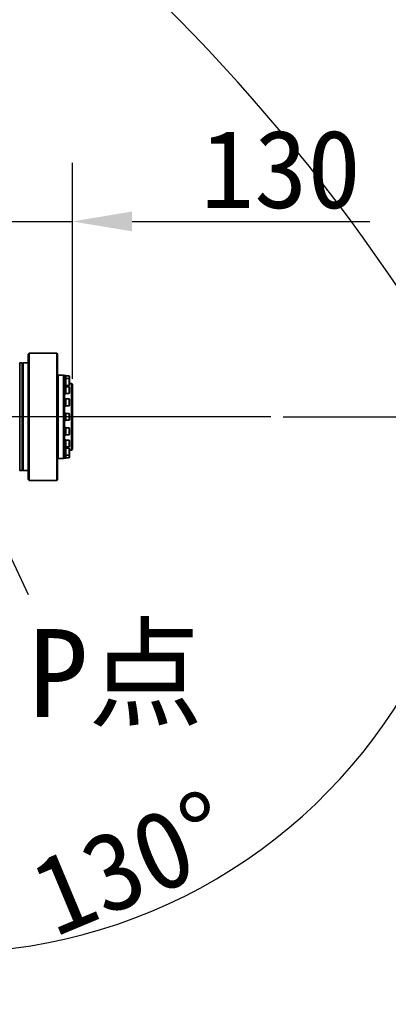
# Model space of a CAD drawing. Header units: millimetres. Extents: x -8713 to 3261, y -18743 to -8704.
# Tile 110 of 154: x -2893 to -2517, y -11823 to -10818. Entities that reach past the tile are written whole.
import ezdxf

# ---------------------------------------------------------------- set-up
doc = ezdxf.new("R2010")
doc.units = ezdxf.units.MM
doc.header["$LTSCALE"] = 10
doc.header["$PDSIZE"] = -1
doc.linetypes.add('CENTER', pattern=[50.8, 31.75, -6.35, 6.35, -6.35])
doc.layers.get('Defpoints').update_dxf_attribs({"true_color": 0x5e5e5e})
doc.layers.add('细实线层', color=7, linetype='Continuous')
doc.dimstyles.new('ISO-25', dxfattribs={"dimscale": 20, "dimtxt": 4, "dimasz": 3.05, "dimexe": 3, "dimexo": 0.625, "dimtad": 1, "dimdec": 0, "dimtxsty": 'Standard', "dimcen": 2.5, "dimclrd": 1, "dimclre": 1, "dimclrt": 4, "dimadec": 1, "dimazin": 2, "dimtfac": 1, "dimtdec": 0, "dimtmove": 0, "dimatfit": 0, "dimfxl": 1, "dimarcsym": 0})

# ---------------------------------------------------------------- blocks, each defined once
blk = doc.blocks.new('*U157')
at = {"color": 0, "linetype": 'CENTER', "transparency": 16777216}
blk.add_line((1087.7, 0), (-452.2, 0), dxfattribs=at)
blk = doc.blocks.new('*D180')
at = {"color": 1, "lineweight": -2, "transparency": 16777216}
for p, q in [((-2969.4, -11167), (-2969.4, -10963.6)), ((-2839.4, -11184.2), (-2839.4, -10963.6)), ((-3030.4, -11023.6), (-3091.4, -11023.6)), ((-2969.4, -11023.6), (-2839.4, -11023.6)), ((-2778.4, -11023.6), (-2535.5, -11023.6))]:
    blk.add_line(p, q, dxfattribs=at)
at = {"color": 1, "lineweight": 20, "transparency": 16777216}
for points in [[(-3030.4, -11013.4), (-3030.4, -11033.7), (-2969.4, -11023.6)], [(-2778.4, -11013.4), (-2778.4, -11033.7), (-2839.4, -11023.6)]]:
    blk.add_solid(points, dxfattribs=at)
at = {"layer": 'Defpoints', "color": 0, "lineweight": 20, "transparency": 16777216}
for p in [(-2839.4, -11023.6), (-2969.4, -11179.5), (-2839.4, -11196.7)]:
    blk.add_point(p, dxfattribs=at)
at = {"color": 4, "transparency": 16777216, "insert": (-2626.5, -10970.6), "char_height": 80, "attachment_point": 5}
blk.add_mtext('130', dxfattribs=at)
blk = doc.blocks.new('*D167')
at = {"color": 1, "lineweight": -2, "transparency": 16777216}
for p, q in [((-3328.9, -10865.5), (-3456.3, -10738.8)), ((-2624.1, -11223.1), (-2282.6, -11223.1))]:
    blk.add_line(p, q, dxfattribs=at)
blk.add_arc((-2969.4, -11223.1), 626.7, 5.5788, 129.5751, dxfattribs=at)
at = {"color": 1, "lineweight": 20, "transparency": 16777216}
for points in [[(-3361.8, -10747.6), (-3375.5, -10732.5), (-3413.7, -10781.1)], [(-2335.5, -11161.7), (-2355.8, -11162.7), (-2342.6, -11223.1)]]:
    blk.add_solid(points, dxfattribs=at)
at = {"layer": 'Defpoints', "color": 0, "lineweight": 20, "transparency": 16777216}
for p in [(-2526.6, -10779.6), (-3320.1, -10874.3), (-4176.6, -11223.1), (-2969.4, -11223.1), (-2636.6, -11223.1)]:
    blk.add_point(p, dxfattribs=at)
at = {"color": 4, "transparency": 16777216, "insert": (-2710.1, -10594.8), "char_height": 80, "attachment_point": 5, "rotation": 337.5769}
blk.add_mtext('130%%D', dxfattribs=at)
blk = doc.blocks.new('*D168')
at = {"color": 1, "lineweight": -2, "transparency": 16777216}
for p, q in [((-2624.1, -11223.1), (-2362.1, -11223.1)), ((-3337.5, -11596), (-3396, -11655.3))]:
    blk.add_line(p, q, dxfattribs=at)
blk.add_arc((-2969.4, -11223.1), 547.2, 231.7592, 353.6101, dxfattribs=at)
at = {"color": 1, "lineweight": 20, "transparency": 16777216}
for points in [[(-2435.7, -11283.5), (-2415.4, -11284.6), (-2422.1, -11223.1)], [(-3314.8, -11660.6), (-3301.4, -11645.3), (-3353.8, -11612.6)]]:
    blk.add_solid(points, dxfattribs=at)
at = {"layer": 'Defpoints', "color": 0, "lineweight": 20, "transparency": 16777216}
for p in [(-4176.6, -11223.1), (-2969.4, -11223.1), (-2636.6, -11223.1), (-3328.7, -11587.1), (-2967, -11770.4)]:
    blk.add_point(p, dxfattribs=at)
at = {"color": 4, "transparency": 16777216, "insert": (-2778.7, -11679.2), "char_height": 80, "attachment_point": 5, "rotation": 22.6847}
blk.add_mtext('130%%D', dxfattribs=at)
blk = doc.blocks.new('*D169')
at = {"color": 1, "lineweight": -2, "transparency": 16777216}
blk.add_arc((-3969.9, -11223.1), 395, 288.8561, 351.1439, dxfattribs=at)
at = {"color": 1, "lineweight": 20, "transparency": 16777216}
for points in [[(-3589.7, -11283.2), (-3569.5, -11284.7), (-3574.9, -11223.1)], [(-3839.7, -11606.8), (-3844.8, -11587.1), (-3901.3, -11612.2)]]:
    blk.add_solid(points, dxfattribs=at)
at = {"layer": 'Defpoints', "color": 0, "lineweight": 20, "transparency": 16777216}
for p in [(-4176.6, -11223.1), (-2636.6, -11223.1), (-3945.2, -11363.6), (-3734, -11540), (-3746.6, -12489.4)]:
    blk.add_point(p, dxfattribs=at)
at = {"color": 4, "transparency": 16777216, "insert": (-3707.9, -11443), "char_height": 80, "attachment_point": 5, "rotation": 50}
blk.add_mtext('80°', dxfattribs=at)

msp = doc.modelspace()

# ---------------------------------------------------------------- linework, layer by layer
at = {"color": 1}
msp.add_line((-2884.2, -11405), (-2969.4, -11223.1), dxfattribs=at)
at = {"color": 4}
msp.add_arc((-4112.6, -12173.1), 1935.8, 290, 188, dxfattribs=at)
at = {"layer": '细实线层', "linetype": 'Continuous', "lineweight": 35}
for p, q in [((-2884.4, -11159.1), (-2883.4, -11158.1)), ((-2884.4, -11287.1), (-2884.4, -11159.1)), ((-2883.4, -11158.1), (-2883.4, -11288.1)), ((-2883.4, -11158.1), (-2855.4, -11158.1)), ((-2855.4, -11288.1), (-2855.4, -11158.1)), ((-2855.4, -11158.1), (-2854.4, -11159.1)), ((-2854.4, -11159.1), (-2854.4, -11287.1)), ((-2893, -11168.1), (-2893.4, -11168.5)), ((-2890.5, -11168.1), (-2893, -11168.1)), ((-2893, -11168.1), (-2893, -11278.1)), ((-2890.1, -11168.5), (-2890.5, -11168.1)), ((-2890.5, -11168.1), (-2890.5, -11278.1)), ((-2889.6, -11168.1), (-2890.1, -11168.6)), ((-2890.1, -11277.7), (-2890.1, -11168.5)), ((-2884.4, -11168.1), (-2889.6, -11168.1)), ((-2889.6, -11168.1), (-2889.6, -11278.1)), ((-2848.5, -11180.6), (-2853.9, -11180.6)), ((-2853.9, -11180.6), (-2853.9, -11223.1)), ((-2848, -11181.1), (-2848.5, -11180.6)), ((-2848.5, -11223.1), (-2848.5, -11180.6)), ((-2847, -11180.8), (-2848, -11180.8)), ((-2848, -11180.8), (-2848, -11181.1)), ((-2847, -11180.8), (-2847.1, -11180.8)), ((-2847, -11180.8), (-2847.1, -11180.8)), ((-2846.2, -11180.8), (-2847, -11180.8)), ((-2846.2, -11183.8), (-2846.2, -11180.8)), ((-2848, -11181.2), (-2848, -11183.8)), ((-2847, -11183.8), (-2848, -11183.8)), ((-2848, -11183.8), (-2848, -11184.9)), ((-2848, -11184.9), (-2848, -11192.4)), ((-2847, -11181), (-2847.1, -11181)), ((-2847.1, -11181), (-2847, -11181)), ((-2847, -11181.3), (-2847.1, -11181.3)), ((-2847.1, -11181.3), (-2847, -11181.3)), ((-2847, -11181.8), (-2847.1, -11181.8)), ((-2847.1, -11181.8), (-2847, -11181.8)), ((-2847, -11182.4), (-2847.1, -11182.4)), ((-2847.1, -11182.4), (-2847, -11182.4)), ((-2847, -11183.1), (-2847.1, -11183.1)), ((-2847.1, -11183.1), (-2847, -11183.1)), ((-2847, -11183.8), (-2847.1, -11183.8)), ((-2847.1, -11183.8), (-2847, -11183.8)), ((-2847, -11183.9), (-2847.1, -11183.9)), ((-2847.1, -11183.9), (-2847, -11183.9)), ((-2847, -11184.2), (-2847.1, -11184.2)), ((-2847, -11184.2), (-2847.1, -11184.2)), ((-2847, -11184.7), (-2847.1, -11184.7)), ((-2847.1, -11184.7), (-2847, -11184.7)), ((-2847, -11185.2), (-2847.1, -11185.2)), ((-2847.1, -11185.2), (-2847, -11185.2)), ((-2847, -11185.9), (-2847.1, -11185.9)), ((-2847.1, -11185.9), (-2847, -11185.9)), ((-2847, -11186.7), (-2847.1, -11186.7)), ((-2847.1, -11186.7), (-2847, -11186.7)), ((-2847, -11187.5), (-2847.1, -11187.5)), ((-2847.1, -11187.5), (-2847, -11187.5)), ((-2847, -11188.2), (-2847.1, -11188.2)), ((-2847.1, -11188.2), (-2847.1, -11188.2)), ((-2847.1, -11188.2), (-2847, -11188.2)), ((-2847, -11189), (-2847.1, -11189)), ((-2847.1, -11189), (-2847, -11189)), ((-2847, -11189.7), (-2847.1, -11189.7)), ((-2847.1, -11189.7), (-2847, -11189.7)), ((-2847, -11190.3), (-2847.1, -11190.3)), ((-2847.1, -11190.3), (-2847, -11190.3)), ((-2847, -11190.8), (-2847.1, -11190.8)), ((-2847.1, -11190.8), (-2847, -11190.8)), ((-2846.2, -11183.8), (-2847, -11183.8)), ((-2847, -11187.5), (-2847, -11187.5)), ((-2842.5, -11181.1), (-2846.2, -11181.1)), ((-2846.2, -11184), (-2846.2, -11183.8)), ((-2846.2, -11191.4), (-2846.2, -11184)), ((-2842.5, -11184.1), (-2846.2, -11184.1)), ((-2842.2, -11181.5), (-2842.5, -11181.1)), ((-2842.5, -11184.1), (-2842.5, -11181.1)), ((-2842.2, -11184.4), (-2842.5, -11184.1)), ((-2842.5, -11191.1), (-2842.5, -11184.1)), ((-2842.5, -11191.1), (-2842.2, -11190.7)), ((-2842.2, -11181.5), (-2842.2, -11184.4)), ((-2842.2, -11184.4), (-2842.2, -11190.7)), ((-2840.4, -11189.1), (-2842.2, -11189.1)), ((-2839.4, -11189.7), (-2840.4, -11189.1)), ((-2840.4, -11223.1), (-2840.4, -11189.1)), ((-2839.4, -11189.7), (-2839.4, -11223.1)), ((-2848, -11191.4), (-2847, -11191.4)), ((-2847.1, -11192.1), (-2848, -11192.1)), ((-2848, -11192.4), (-2848, -11194.5)), ((-2848, -11194.5), (-2848, -11205.6)), ((-2848, -11199.7), (-2847.1, -11199.7)), ((-2847, -11191.1), (-2847.1, -11191.1)), ((-2847.1, -11191.1), (-2847, -11191.1)), ((-2847, -11191.3), (-2847.1, -11191.3)), ((-2847.1, -11191.3), (-2847, -11191.3)), ((-2846.2, -11192.1), (-2847.1, -11192.1)), ((-2847, -11192.1), (-2847.1, -11192.1)), ((-2847.1, -11192.1), (-2847, -11192.1)), ((-2847, -11192.2), (-2847.1, -11192.2)), ((-2847.1, -11192.2), (-2847, -11192.2)), ((-2847, -11192.5), (-2847.1, -11192.5)), ((-2847.1, -11192.5), (-2847, -11192.5)), ((-2847, -11192.9), (-2847.1, -11192.9)), ((-2847.1, -11192.9), (-2847, -11192.9)), ((-2847, -11193.5), (-2847.1, -11193.5)), ((-2847, -11193.5), (-2847.1, -11193.5)), ((-2847, -11194.2), (-2847.1, -11194.2)), ((-2847.1, -11194.2), (-2847, -11194.2)), ((-2847, -11194.9), (-2847.1, -11194.9)), ((-2847.1, -11194.9), (-2847, -11194.9)), ((-2847, -11195.7), (-2847.1, -11195.7)), ((-2847.1, -11195.7), (-2847, -11195.7)), ((-2847, -11196.5), (-2847.1, -11196.5)), ((-2847.1, -11196.5), (-2847.1, -11196.5)), ((-2847.1, -11196.5), (-2847, -11196.5)), ((-2847, -11197.3), (-2847.1, -11197.3)), ((-2847.1, -11197.3), (-2847, -11197.3)), ((-2847, -11198), (-2847.1, -11198)), ((-2847.1, -11198), (-2847, -11198)), ((-2847, -11198.6), (-2847.1, -11198.6)), ((-2847.1, -11198.6), (-2847, -11198.6)), ((-2847, -11199.1), (-2847.1, -11199.1)), ((-2847.1, -11199.1), (-2847, -11199.1)), ((-2847, -11199.4), (-2847.1, -11199.4)), ((-2847.1, -11199.4), (-2847, -11199.4)), ((-2847.1, -11199.7), (-2846.2, -11199.7)), ((-2847, -11199.7), (-2847.1, -11199.7)), ((-2847.1, -11199.7), (-2847, -11199.7)), ((-2847, -11191.4), (-2846.2, -11191.4)), ((-2847, -11195.7), (-2847, -11195.7)), ((-2846.2, -11191.1), (-2842.5, -11191.1)), ((-2846.2, -11193.2), (-2846.2, -11192.1)), ((-2842.5, -11192.4), (-2846.2, -11192.4)), ((-2846.2, -11199.7), (-2846.2, -11193.2)), ((-2846.2, -11199.4), (-2842.5, -11199.4)), ((-2842.2, -11192.7), (-2842.5, -11192.4)), ((-2842.5, -11199.4), (-2842.5, -11192.4)), ((-2842.5, -11199.4), (-2842.2, -11199)), ((-2842.2, -11192.7), (-2842.2, -11199)), ((-2847.1, -11204.6), (-2848, -11204.6)), ((-2848, -11205.6), (-2848, -11208.5)), ((-2848, -11208.5), (-2848, -11221.6)), ((-2846.2, -11204.6), (-2847.1, -11204.6)), ((-2847, -11204.6), (-2847.1, -11204.6)), ((-2847, -11204.7), (-2847.1, -11204.7)), ((-2847.1, -11204.7), (-2847, -11204.7)), ((-2847, -11205), (-2847.1, -11205)), ((-2847.1, -11205), (-2847, -11205)), ((-2847, -11205.4), (-2847.1, -11205.4)), ((-2847.1, -11205.4), (-2847, -11205.4)), ((-2847, -11205.9), (-2847.1, -11205.9)), ((-2847.1, -11205.9), (-2847, -11205.9)), ((-2847, -11206.6), (-2847.1, -11206.6)), ((-2847.1, -11206.6), (-2847, -11206.6)), ((-2847, -11207.3), (-2847.1, -11207.3)), ((-2847, -11207.3), (-2847.1, -11207.3)), ((-2847, -11208.1), (-2847.1, -11208.1)), ((-2847.1, -11208.1), (-2847, -11208.1)), ((-2847, -11208.9), (-2847.1, -11208.9)), ((-2847.1, -11208.9), (-2847.1, -11208.9)), ((-2847.1, -11208.9), (-2847, -11208.9)), ((-2847, -11209.7), (-2847.1, -11209.7)), ((-2847.1, -11209.7), (-2847, -11209.7)), ((-2847, -11210.4), (-2847.1, -11210.4)), ((-2847.1, -11210.4), (-2847, -11210.4)), ((-2847, -11211), (-2847.1, -11211)), ((-2847.1, -11211), (-2847, -11211)), ((-2847, -11208.1), (-2847, -11208.1)), ((-2846.2, -11206.9), (-2846.2, -11204.6)), ((-2842.5, -11204.9), (-2846.2, -11204.9)), ((-2846.2, -11212.2), (-2846.2, -11206.9)), ((-2842.2, -11205.2), (-2842.5, -11204.9)), ((-2842.5, -11211.9), (-2842.5, -11204.9)), ((-2842.2, -11205.2), (-2842.2, -11211.5)), ((-2848, -11212.2), (-2847.1, -11212.2)), ((-2847.1, -11219.3), (-2848, -11219.3)), ((-2847, -11211.5), (-2847.1, -11211.5)), ((-2847.1, -11211.5), (-2847, -11211.5)), ((-2847, -11211.9), (-2847.1, -11211.9)), ((-2847.1, -11211.9), (-2847, -11211.9)), ((-2847, -11212.1), (-2847.1, -11212.1)), ((-2847.1, -11212.1), (-2847, -11212.1)), ((-2847.1, -11212.2), (-2846.2, -11212.2)), ((-2847, -11219.3), (-2847.1, -11219.3)), ((-2847, -11219.4), (-2847.1, -11219.4)), ((-2847.1, -11219.4), (-2847, -11219.4)), ((-2847, -11219.7), (-2847.1, -11219.7)), ((-2847.1, -11219.7), (-2847, -11219.7)), ((-2847, -11220), (-2847.1, -11220)), ((-2847.1, -11220), (-2847, -11220)), ((-2847, -11220.6), (-2847.1, -11220.6)), ((-2847.1, -11220.6), (-2847, -11220.6)), ((-2846.2, -11219.3), (-2847, -11219.3)), ((-2846.2, -11211.9), (-2842.5, -11211.9)), ((-2846.2, -11223.1), (-2846.2, -11219.3)), ((-2842.5, -11219.6), (-2846.2, -11219.6)), ((-2842.5, -11211.9), (-2842.2, -11211.5)), ((-2842.2, -11220), (-2842.5, -11219.6)), ((-2842.5, -11226.6), (-2842.5, -11219.6)), ((-2842.2, -11220), (-2842.2, -11226.3)), ((-2853.9, -11223.1), (-2853.9, -11265.6)), ((-2848.5, -11265.6), (-2848.5, -11223.1)), ((-2848, -11221.6), (-2848, -11224.7)), ((-2848, -11224.7), (-2848, -11237.8)), ((-2848, -11226.9), (-2847.1, -11226.9)), ((-2847, -11221.2), (-2847.1, -11221.2)), ((-2847.1, -11221.2), (-2847, -11221.2)), ((-2847, -11221.9), (-2847.1, -11221.9)), ((-2847.1, -11221.9), (-2847, -11221.9)), ((-2847, -11222.7), (-2847.1, -11222.7)), ((-2847.1, -11222.7), (-2847, -11222.7)), ((-2847, -11223.5), (-2847.1, -11223.5)), ((-2847.1, -11223.5), (-2847.1, -11223.5)), ((-2847, -11223.5), (-2847.1, -11223.5)), ((-2847, -11224.3), (-2847.1, -11224.3)), ((-2847.1, -11224.3), (-2847, -11224.3)), ((-2847, -11225), (-2847.1, -11225)), ((-2847.1, -11225), (-2847, -11225)), ((-2847, -11225.7), (-2847.1, -11225.7)), ((-2847.1, -11225.7), (-2847, -11225.7)), ((-2847, -11226.2), (-2847.1, -11226.2)), ((-2847.1, -11226.2), (-2847, -11226.2)), ((-2847, -11226.6), (-2847.1, -11226.6)), ((-2847.1, -11226.6), (-2847, -11226.6)), ((-2847, -11226.8), (-2847.1, -11226.8)), ((-2847.1, -11226.8), (-2847, -11226.8)), ((-2847.1, -11226.9), (-2847, -11226.9)), ((-2847, -11222.7), (-2847, -11222.7)), ((-2847, -11226.9), (-2846.2, -11226.9)), ((-2846.2, -11226.9), (-2846.2, -11223.1)), ((-2846.2, -11226.6), (-2842.5, -11226.6)), ((-2842.5, -11226.6), (-2842.2, -11226.3)), ((-2840.4, -11257.1), (-2840.4, -11223.1)), ((-2839.4, -11223.1), (-2839.4, -11256.5)), ((-2847, -11234.1), (-2848, -11234.1)), ((-2848, -11237.8), (-2848, -11240.6)), ((-2848, -11240.6), (-2848, -11251.7)), ((-2847, -11234.1), (-2847.1, -11234.1)), ((-2847.1, -11234.1), (-2847, -11234.1)), ((-2847, -11234.3), (-2847.1, -11234.3)), ((-2847.1, -11234.3), (-2847, -11234.3)), ((-2847, -11234.7), (-2847.1, -11234.7)), ((-2847.1, -11234.7), (-2847, -11234.7)), ((-2847, -11235.2), (-2847.1, -11235.2)), ((-2847.1, -11235.2), (-2847, -11235.2)), ((-2847, -11235.9), (-2847.1, -11235.9)), ((-2847.1, -11235.9), (-2847, -11235.9)), ((-2847, -11236.6), (-2847.1, -11236.6)), ((-2847.1, -11236.6), (-2847, -11236.6)), ((-2847, -11237.4), (-2847.1, -11237.4)), ((-2847.1, -11237.4), (-2847, -11237.4)), ((-2847, -11238.2), (-2847.1, -11238.2)), ((-2847.1, -11238.2), (-2847.1, -11238.2)), ((-2847.1, -11238.2), (-2847, -11238.2)), ((-2847, -11238.9), (-2847.1, -11238.9)), ((-2847.1, -11238.9), (-2847, -11238.9)), ((-2847, -11239.7), (-2847.1, -11239.7)), ((-2847, -11239.7), (-2847.1, -11239.7)), ((-2847, -11240.3), (-2847.1, -11240.3)), ((-2847.1, -11240.3), (-2847, -11240.3)), ((-2847, -11240.9), (-2847.1, -11240.9)), ((-2847.1, -11240.9), (-2847, -11240.9)), ((-2846.2, -11234.1), (-2847, -11234.1)), ((-2847, -11237.4), (-2847, -11237.4)), ((-2846.2, -11239.3), (-2846.2, -11234.1)), ((-2842.5, -11234.4), (-2846.2, -11234.4)), ((-2846.2, -11241.7), (-2846.2, -11239.3)), ((-2842.2, -11234.7), (-2842.5, -11234.4)), ((-2842.5, -11241.4), (-2842.5, -11234.4)), ((-2842.5, -11241.4), (-2842.2, -11241)), ((-2842.2, -11234.7), (-2842.2, -11241)), ((-2848, -11241.7), (-2847, -11241.7)), ((-2847, -11246.5), (-2848, -11246.5)), ((-2847, -11241.3), (-2847.1, -11241.3)), ((-2847.1, -11241.3), (-2847, -11241.3)), ((-2847, -11241.6), (-2847.1, -11241.6)), ((-2847.1, -11241.6), (-2847, -11241.6)), ((-2847.1, -11241.7), (-2847, -11241.7)), ((-2847, -11246.6), (-2847.1, -11246.6)), ((-2847.1, -11246.6), (-2847, -11246.6)), ((-2847, -11246.8), (-2847.1, -11246.8)), ((-2847.1, -11246.8), (-2847, -11246.8)), ((-2847, -11247.2), (-2847.1, -11247.2)), ((-2847.1, -11247.2), (-2847, -11247.2)), ((-2847, -11247.7), (-2847.1, -11247.7)), ((-2847.1, -11247.7), (-2847, -11247.7)), ((-2847, -11248.3), (-2847.1, -11248.3)), ((-2847.1, -11248.3), (-2847, -11248.3)), ((-2847, -11249), (-2847.1, -11249)), ((-2847.1, -11249), (-2847, -11249)), ((-2847, -11249.8), (-2847.1, -11249.8)), ((-2847.1, -11249.8), (-2847, -11249.8)), ((-2847, -11250.5), (-2847.1, -11250.5)), ((-2847.1, -11250.5), (-2847.1, -11250.5)), ((-2847.1, -11250.5), (-2847, -11250.5)), ((-2847, -11241.7), (-2846.2, -11241.7)), ((-2846.2, -11246.5), (-2847, -11246.5)), ((-2847, -11249.8), (-2847, -11249.8)), ((-2846.2, -11241.4), (-2842.5, -11241.4)), ((-2846.2, -11253), (-2846.2, -11246.5)), ((-2842.5, -11246.8), (-2846.2, -11246.8)), ((-2842.2, -11247.2), (-2842.5, -11246.8)), ((-2842.5, -11253.8), (-2842.5, -11246.8)), ((-2842.2, -11247.2), (-2842.2, -11253.5)), ((-2848, -11251.7), (-2848, -11253.9)), ((-2848, -11253.9), (-2848, -11261.3)), ((-2848, -11254.1), (-2847, -11254.1)), ((-2847, -11254.9), (-2848, -11254.9)), ((-2848, -11261.3), (-2848, -11262.5)), ((-2847, -11251.3), (-2847.1, -11251.3)), ((-2847.1, -11251.3), (-2847, -11251.3)), ((-2847, -11252.1), (-2847.1, -11252.1)), ((-2847.1, -11252.1), (-2847, -11252.1)), ((-2847, -11252.7), (-2847.1, -11252.7)), ((-2847.1, -11252.7), (-2847, -11252.7)), ((-2847, -11253.3), (-2847.1, -11253.3)), ((-2847, -11253.3), (-2847.1, -11253.3)), ((-2847, -11253.7), (-2847.1, -11253.7)), ((-2847.1, -11253.7), (-2847, -11253.7)), ((-2847, -11254), (-2847.1, -11254)), ((-2847.1, -11254), (-2847, -11254)), ((-2847, -11254.1), (-2847.1, -11254.1)), ((-2847.1, -11254.1), (-2847, -11254.1)), ((-2847, -11254.9), (-2847.1, -11254.9)), ((-2847.1, -11254.9), (-2847, -11254.9)), ((-2847, -11255.1), (-2847.1, -11255.1)), ((-2847.1, -11255.1), (-2847, -11255.1)), ((-2847, -11255.5), (-2847.1, -11255.5)), ((-2847.1, -11255.5), (-2847, -11255.5)), ((-2847, -11255.9), (-2847.1, -11255.9)), ((-2847.1, -11255.9), (-2847, -11255.9)), ((-2847, -11256.5), (-2847.1, -11256.5)), ((-2847.1, -11256.5), (-2847, -11256.5)), ((-2847, -11257.2), (-2847.1, -11257.2)), ((-2847.1, -11257.2), (-2847, -11257.2)), ((-2847, -11258), (-2847.1, -11258)), ((-2847.1, -11258), (-2847, -11258)), ((-2847, -11258.8), (-2847.1, -11258.8)), ((-2847.1, -11258.8), (-2847.1, -11258.8)), ((-2847.1, -11258.8), (-2847, -11258.8)), ((-2847, -11259.6), (-2847.1, -11259.6)), ((-2847.1, -11259.6), (-2847, -11259.6)), ((-2847, -11260.3), (-2847.1, -11260.3)), ((-2847.1, -11260.3), (-2847, -11260.3)), ((-2847, -11261), (-2847.1, -11261)), ((-2847.1, -11261), (-2847, -11261)), ((-2847, -11254.1), (-2846.2, -11254.1)), ((-2846.2, -11254.9), (-2847, -11254.9)), ((-2847, -11258), (-2847, -11258)), ((-2846.2, -11254.1), (-2846.2, -11253)), ((-2846.2, -11253.8), (-2842.5, -11253.8)), ((-2846.2, -11262.2), (-2846.2, -11254.9)), ((-2842.5, -11255.2), (-2846.2, -11255.2)), ((-2842.5, -11253.8), (-2842.2, -11253.5)), ((-2842.2, -11255.5), (-2842.5, -11255.2)), ((-2842.5, -11262.2), (-2842.5, -11255.2)), ((-2842.2, -11255.5), (-2842.2, -11261.8)), ((-2842.2, -11257.1), (-2840.4, -11257.1)), ((-2840.4, -11257.1), (-2839.4, -11256.5)), ((-2853.9, -11265.6), (-2848.5, -11265.6)), ((-2848.5, -11265.6), (-2848, -11265.1)), ((-2848, -11262.5), (-2847, -11262.5)), ((-2848, -11262.5), (-2848, -11265.1)), ((-2848, -11265.1), (-2848, -11265.4)), ((-2848, -11265.4), (-2847, -11265.4)), ((-2847, -11261.6), (-2847.1, -11261.6)), ((-2847.1, -11261.6), (-2847, -11261.6)), ((-2847, -11262), (-2847.1, -11262)), ((-2847.1, -11262), (-2847, -11262)), ((-2847, -11262.3), (-2847.1, -11262.3)), ((-2847, -11262.3), (-2847.1, -11262.3)), ((-2847, -11262.5), (-2847.1, -11262.5)), ((-2847.1, -11262.5), (-2847, -11262.5)), ((-2847, -11263.2), (-2847.1, -11263.2)), ((-2847.1, -11263.2), (-2847, -11263.2)), ((-2847, -11263.9), (-2847.1, -11263.9)), ((-2847.1, -11263.9), (-2847, -11263.9)), ((-2847, -11264.4), (-2847.1, -11264.4)), ((-2847.1, -11264.4), (-2847, -11264.4)), ((-2847, -11264.9), (-2847.1, -11264.9)), ((-2847.1, -11264.9), (-2847, -11264.9)), ((-2847, -11265.2), (-2847.1, -11265.2)), ((-2847.1, -11265.2), (-2847, -11265.2)), ((-2847, -11265.4), (-2847.1, -11265.4)), ((-2847.1, -11265.4), (-2847, -11265.4)), ((-2847, -11262.5), (-2846.2, -11262.5)), ((-2847, -11265.4), (-2846.2, -11265.4)), ((-2846.2, -11262.2), (-2842.5, -11262.2)), ((-2846.2, -11262.5), (-2846.2, -11262.2)), ((-2846.2, -11265.4), (-2846.2, -11262.5)), ((-2846.2, -11265.1), (-2842.5, -11265.1)), ((-2842.5, -11262.2), (-2842.2, -11261.8)), ((-2842.5, -11265.1), (-2842.5, -11262.2)), ((-2842.5, -11265.1), (-2842.2, -11264.8)), ((-2842.2, -11261.8), (-2842.2, -11264.8)), ((-2893.4, -11277.7), (-2893, -11278.1)), ((-2893, -11278.1), (-2890.5, -11278.1)), ((-2890.5, -11278.1), (-2890.1, -11277.7)), ((-2890.1, -11277.6), (-2889.6, -11278.1)), ((-2889.6, -11278.1), (-2884.4, -11278.1)), ((-2884.4, -11287.1), (-2883.4, -11288.1)), ((-2883.4, -11288.1), (-2855.4, -11288.1)), ((-2855.4, -11288.1), (-2854.4, -11287.1))]:
    msp.add_line(p, q, dxfattribs=at)
for centre, start, end in [((-2853.9, -11180.1), 180, 270), ((-2853.9, -11266.1), 90, 180)]:
    msp.add_arc(centre, 0.5, start, end, dxfattribs=at)
for centre, major_axis, ratio, start_param, end_param in [((-2847, -11184.6), (-0.05, 3.8), 0.113277, 6.281822, 6.386739), ((-2847, -11184.6), (0.05, 3.8), 0.113272, 0.106286, 0.315725), ((-2847.1, -11184.6), (0.05, 3.8), 0.113274, 0.001366, 0.106086), ((-2847.1, -11184.6), (0.14, 3.8), 0.108204, 0.108574, 0.318013), ((-2847, -11184.6), (0.14, 3.8), 0.108197, 0.318213, 0.527652), ((-2847.1, -11184.6), (0.22, 3.8), 0.098331, 0.319815, 0.529254), ((-2847, -11184.6), (0.22, 3.8), 0.09832, 0.529453, 0.738892), ((-2847.1, -11184.6), (0.29, 3.8), 0.084163, 0.53006, 0.739499), ((-2847, -11184.6), (0.29, 3.8), 0.084148, 0.739697, 0.949136), ((-2847.1, -11184.6), (0.35, 3.8), 0.066391, 0.739184, 0.948624), ((-2847, -11184.6), (0.35, 3.8), 0.066373, 0.94882, 1.158259), ((-2847.1, -11184.6), (0.4, 3.8), 0.045836, 0.947258, 1.156697), ((-2847, -11184.6), (0.4, 3.8), 0.045815, 1.156893, 1.366332), ((-2847.1, -11184.6), (0.42, 3.8), 0.023394, 1.154525, 1.363965), ((-2847, -11187.6), (-0.06, 3.8), 0.112918, 6.281487, 6.360224), ((-2847, -11187.6), (0.03, 3.8), 0.113553, 0.079768, 0.289207), ((-2847.1, -11187.6), (0.12, 3.8), 0.109108, 0.082112, 0.291552), ((-2847.1, -11187.6), (0.03, 3.8), 0.113554, 0.001028, 0.079568), ((-2847, -11187.6), (0.12, 3.8), 0.109102, 0.291751, 0.501191), ((-2847.1, -11187.6), (0.21, 3.8), 0.099812, 0.293459, 0.502899), ((-2847, -11187.6), (0.21, 3.8), 0.099801, 0.503097, 0.712537), ((-2847.1, -11187.6), (0.28, 3.8), 0.086146, 0.50384, 0.713279), ((-2847, -11187.6), (0.28, 3.8), 0.086132, 0.713477, 0.922917), ((-2847.1, -11187.6), (0.35, 3.8), 0.068782, 0.713104, 0.922544), ((-2847, -11187.6), (0.35, 3.8), 0.068765, 0.92274, 1.13218), ((-2847.1, -11187.6), (0.39, 3.8), 0.048527, 0.921299, 1.130739), ((-2847, -11187.6), (0.39, 3.8), 0.048507, 1.130934, 1.340374), ((-2847.1, -11187.6), (0.42, 3.8), 0.02627, 1.128649, 1.338089), ((-2847, -11187.6), (0.42, 3.8), 0.026249, 1.338284, 1.547723), ((-2847.1, -11187.6), (0.43, 3.8), 0.002944, 1.335512, 1.544952), ((-2847, -11187.6), (0.43, 3.8), 0.002922, 1.545146, 1.754586), ((-2847.1, -11187.6), (0.43, 3.8), 0.020502, 4.531427, 4.740866), ((-2847, -11187.6), (0.43, 3.8), 0.020524, 4.321792, 4.531232), ((-2847.1, -11187.6), (0.4, 3.8), 0.043115, 4.324236, 4.533675), ((-2847, -11187.6), (0.4, 3.8), 0.043135, 4.114601, 4.324041), ((-2847.1, -11187.6), (0.36, 3.8), 0.063956, 4.116279, 4.325719), ((-2847, -11187.6), (0.36, 3.8), 0.063975, 3.906644, 4.116083), ((-2847.1, -11187.6), (0.3, 3.8), 0.082122, 3.907294, 4.116734), ((-2847, -11187.6), (0.3, 3.8), 0.082138, 3.697657, 3.907097), ((-2847.1, -11187.6), (0.23, 3.8), 0.096782, 3.697186, 3.906626), ((-2847, -11187.6), (0.23, 3.8), 0.096794, 3.487549, 3.696988), ((-2847.1, -11187.6), (0.15, 3.8), 0.107224, 3.486057, 3.695496), ((-2847, -11187.6), (0.15, 3.8), 0.107232, 3.276418, 3.485857), ((-2847.1, -11187.6), (0.06, 3.8), 0.112915, 3.274193, 3.483632), ((-2847, -11195.9), (-0.07, 3.8), 0.11248, 6.281158, 6.333715), ((-2847, -11195.9), (0.02, 3.8), 0.113753, 0.053247, 0.262686), ((-2847.1, -11195.9), (0.11, 3.8), 0.109936, 0.055641, 0.26508), ((-2847.1, -11195.9), (0.02, 3.8), 0.113755, 0.000687, 0.053047), ((-2847, -11195.9), (0.11, 3.8), 0.109931, 0.26528, 0.474719), ((-2847.1, -11195.9), (0.2, 3.8), 0.101225, 0.267089, 0.476528), ((-2847, -11195.9), (0.2, 3.8), 0.101215, 0.476727, 0.686166), ((-2847.1, -11195.9), (0.27, 3.8), 0.088072, 0.477602, 0.687042), ((-2847, -11195.9), (0.27, 3.8), 0.088058, 0.687239, 0.896679), ((-2847.1, -11195.9), (0.34, 3.8), 0.071129, 0.687007, 0.896447), ((-2847, -11195.9), (0.34, 3.8), 0.071111, 0.896644, 1.106083), ((-2847.1, -11195.9), (0.39, 3.8), 0.051187, 0.895327, 1.104767), ((-2847, -11195.9), (0.39, 3.8), 0.051168, 1.104962, 1.314402), ((-2847.1, -11195.9), (0.42, 3.8), 0.02913, 1.102765, 1.312205), ((-2847, -11195.9), (0.42, 3.8), 0.029109, 1.3124, 1.52184), ((-2847.1, -11195.9), (0.43, 3.8), 0.005886, 1.309667, 1.519106), ((-2847, -11195.9), (0.43, 3.8), 0.005864, 1.519301, 1.72874), ((-2847.1, -11195.9), (0.43, 3.8), 0.017597, 4.55729, 4.766729), ((-2847, -11195.9), (0.43, 3.8), 0.017619, 4.347656, 4.557095), ((-2847.1, -11195.9), (0.4, 3.8), 0.040366, 4.35017, 4.559609), ((-2847, -11195.9), (0.4, 3.8), 0.040387, 4.140535, 4.349974), ((-2847.1, -11195.9), (0.36, 3.8), 0.061479, 4.142326, 4.351766), ((-2847, -11195.9), (0.36, 3.8), 0.061498, 3.932691, 4.14213), ((-2847.1, -11195.9), (0.31, 3.8), 0.080027, 3.933479, 4.142918), ((-2847, -11195.9), (0.31, 3.8), 0.080043, 3.723842, 3.933282), ((-2847.1, -11195.9), (0.24, 3.8), 0.095167, 3.72351, 3.932949), ((-2847, -11195.9), (0.24, 3.8), 0.09518, 3.513872, 3.723312), ((-2847.1, -11195.9), (0.16, 3.8), 0.10617, 3.512495, 3.721935), ((-2847, -11195.9), (0.16, 3.8), 0.106178, 3.302857, 3.512296), ((-2847.1, -11195.9), (0.07, 3.8), 0.112476, 3.300702, 3.510142), ((-2847, -11195.9), (0.07, 3.8), 0.11248, 3.14362, 3.300503), ((-2847.1, -11195.9), (-0.02, 3.8), 0.113755, 3.088546, 3.297985), ((-2847, -11187.6), (0.06, 3.8), 0.112918, 3.143291, 3.273993), ((-2847.1, -11187.6), (-0.03, 3.8), 0.113554, 3.140564, 3.271464), ((-2847, -11208.4), (0.01, 3.8), 0.113874, 0.026724, 0.236163), ((-2847, -11208.4), (0.1, 3.8), 0.110683, 0.238799, 0.448239), ((-2847.1, -11208.4), (0.19, 3.8), 0.102568, 0.240703, 0.450143), ((-2847.1, -11208.4), (0.1, 3.8), 0.110688, 0.18624, 0.238599), ((-2847, -11208.4), (0.19, 3.8), 0.102559, 0.450341, 0.659781), ((-2847.1, -11208.4), (0.27, 3.8), 0.089939, 0.451347, 0.660786), ((-2847, -11208.4), (0.27, 3.8), 0.089925, 0.660984, 0.870424), ((-2847.1, -11208.4), (0.33, 3.8), 0.073428, 0.660894, 0.870333), ((-2847, -11208.4), (0.33, 3.8), 0.073411, 0.87053, 1.079969), ((-2847.1, -11208.4), (0.38, 3.8), 0.053815, 0.869341, 1.078781), ((-2847, -11208.4), (0.38, 3.8), 0.053795, 1.078976, 1.288416), ((-2847.1, -11208.4), (0.42, 3.8), 0.031972, 1.076873, 1.286313), ((-2847, -11208.4), (0.42, 3.8), 0.03195, 1.286508, 1.495947), ((-2847.1, -11208.4), (0.43, 3.8), 0.008824, 1.283819, 1.493259), ((-2847, -11208.4), (0.43, 3.8), 0.008802, 1.493453, 1.702893), ((-2847.1, -11208.4), (0.43, 3.8), 0.014682, 4.583148, 4.792587), ((-2847, -11208.4), (0.43, 3.8), 0.014704, 4.373513, 4.582953), ((-2847.1, -11208.4), (0.41, 3.8), 0.037591, 4.376092, 4.585532), ((-2847, -11208.4), (0.41, 3.8), 0.037612, 4.166457, 4.375897), ((-2847.1, -11208.4), (0.37, 3.8), 0.058962, 4.168357, 4.377797), ((-2847, -11208.4), (0.37, 3.8), 0.058981, 3.958722, 4.168161), ((-2847.1, -11208.4), (0.32, 3.8), 0.077879, 3.959645, 4.169085), ((-2847, -11208.4), (0.32, 3.8), 0.077895, 3.750009, 3.959448), ((-2847.1, -11208.4), (0.25, 3.8), 0.093487, 3.749817, 3.959256), ((-2847, -11208.4), (0.25, 3.8), 0.0935, 3.540179, 3.749618), ((-2847.1, -11208.4), (0.17, 3.8), 0.105042, 3.538922, 3.748362), ((-2847, -11208.4), (0.17, 3.8), 0.10505, 3.329283, 3.538723), ((-2847.1, -11208.4), (0.08, 3.8), 0.111958, 3.327206, 3.536645), ((-2847, -11208.4), (0.08, 3.8), 0.111963, 3.117567, 3.327006), ((-2847.1, -11208.4), (-0.01, 3.8), 0.113875, 3.115069, 3.324508), ((-2847, -11223.1), (0, 3.8), 0.113915, 0.0002, 0.209639), ((-2847.1, -11223.1), (0.09, 3.8), 0.111362, 0.002671, 0.21211), ((-2847, -11223.1), (0.09, 3.8), 0.111357, 0.21231, 0.421749), ((-2847.1, -11223.1), (0.18, 3.8), 0.103841, 0.214303, 0.423743), ((-2847, -11223.1), (0.18, 3.8), 0.103832, 0.423942, 0.633381), ((-2847.1, -11223.1), (0.26, 3.8), 0.091744, 0.425074, 0.634514), ((-2847, -11223.1), (0.26, 3.8), 0.091731, 0.634712, 0.844151), ((-2847.1, -11223.1), (0.32, 3.8), 0.075678, 0.634762, 0.844202), ((-2847, -11223.1), (0.32, 3.8), 0.075662, 0.844399, 1.053838), ((-2847.1, -11223.1), (0.38, 3.8), 0.056407, 0.843341, 1.05278), ((-2847, -11223.1), (0.38, 3.8), 0.056387, 1.052976, 1.262416), ((-2847.1, -11223.1), (0.41, 3.8), 0.034793, 1.050972, 1.260411), ((-2847, -11223.1), (0.41, 3.8), 0.034772, 1.260606, 1.470046), ((-2847.1, -11223.1), (0.43, 3.8), 0.011756, 1.257969, 1.467409), ((-2847, -11223.1), (0.43, 3.8), 0.011734, 1.467603, 1.677043), ((-2847.1, -11223.1), (0.43, 3.8), 0.011756, 4.609001, 4.818441), ((-2847, -11223.1), (0.43, 3.8), 0.011778, 4.399367, 4.608807), ((-2847.1, -11223.1), (0.41, 3.8), 0.034793, 4.402004, 4.611443), ((-2847, -11223.1), (0.41, 3.8), 0.034814, 4.192369, 4.401809), ((-2847.1, -11223.1), (0.38, 3.8), 0.056407, 4.194373, 4.403812), ((-2847, -11223.1), (0.38, 3.8), 0.056426, 3.984737, 4.194177), ((-2847.1, -11223.1), (0.32, 3.8), 0.075678, 3.985794, 4.195234), ((-2847, -11223.1), (0.32, 3.8), 0.075695, 3.776158, 3.985597), ((-2847.1, -11223.1), (0.26, 3.8), 0.091744, 3.776106, 3.985546), ((-2847, -11223.1), (0.26, 3.8), 0.091758, 3.566469, 3.775908), ((-2847.1, -11223.1), (0.18, 3.8), 0.103841, 3.565335, 3.774775), ((-2847, -11223.1), (0.18, 3.8), 0.10385, 3.355697, 3.565137), ((-2847.1, -11223.1), (0.09, 3.8), 0.111362, 3.353703, 3.563142), ((-2847, -11223.1), (0.09, 3.8), 0.111367, 3.144064, 3.353503), ((-2847.1, -11223.1), (0, 3.8), 0.113915, 3.141593, 3.351032), ((-2847, -11237.9), (-0.01, 3.8), 0.113875, 6.256861, 6.466301), ((-2847, -11237.9), (0.08, 3.8), 0.111954, 0.185813, 0.395252), ((-2847.1, -11237.9), (0.17, 3.8), 0.105042, 0.18789, 0.397329), ((-2847.1, -11237.9), (0.08, 3.8), 0.111958, 6.259359, 6.468799), ((-2847, -11237.9), (0.17, 3.8), 0.105033, 0.397528, 0.606968), ((-2847.1, -11237.9), (0.25, 3.8), 0.093487, 0.398784, 0.608224), ((-2847, -11237.9), (0.25, 3.8), 0.093475, 0.608422, 0.817862), ((-2847.1, -11237.9), (0.32, 3.8), 0.077879, 0.608613, 0.818053), ((-2847, -11237.9), (0.32, 3.8), 0.077862, 0.81825, 1.027689), ((-2847.1, -11237.9), (0.37, 3.8), 0.058962, 0.817325, 1.026765), ((-2847, -11237.9), (0.37, 3.8), 0.058943, 1.026961, 1.2364), ((-2847.1, -11237.9), (0.41, 3.8), 0.037591, 1.02506, 1.234499), ((-2847, -11237.9), (0.41, 3.8), 0.03757, 1.234695, 1.444134), ((-2847.1, -11237.9), (0.43, 3.8), 0.014682, 1.232116, 1.441555), ((-2847, -11237.9), (0.43, 3.8), 0.01466, 1.44175, 1.651189), ((-2847.1, -11237.9), (0.43, 3.8), 0.008824, 4.634851, 4.844291), ((-2847, -11237.9), (0.43, 3.8), 0.008846, 4.425217, 4.634657), ((-2847.1, -11237.9), (0.42, 3.8), 0.031972, 4.427905, 4.637345), ((-2847, -11237.9), (0.42, 3.8), 0.031993, 4.218271, 4.42771), ((-2847.1, -11237.9), (0.38, 3.8), 0.053815, 4.220373, 4.429813), ((-2847, -11237.9), (0.38, 3.8), 0.053834, 4.010738, 4.220177), ((-2847.1, -11237.9), (0.33, 3.8), 0.073428, 4.011926, 4.221365), ((-2847, -11237.9), (0.33, 3.8), 0.073445, 3.802289, 4.011729), ((-2847.1, -11237.9), (0.27, 3.8), 0.089939, 3.802379, 4.011819), ((-2847, -11237.9), (0.27, 3.8), 0.089952, 3.592742, 3.802181), ((-2847.1, -11237.9), (0.19, 3.8), 0.102568, 3.591735, 3.801175), ((-2847, -11237.9), (0.19, 3.8), 0.102578, 3.382097, 3.591536), ((-2847.1, -11237.9), (0.1, 3.8), 0.110688, 3.380192, 3.589632), ((-2847, -11237.9), (0.1, 3.8), 0.110693, 3.170553, 3.379993), ((-2847.1, -11237.9), (0.01, 3.8), 0.113875, 3.168117, 3.377556), ((-2847, -11250.3), (-0.02, 3.8), 0.113756, 6.282501, 6.439778), ((-2847, -11250.3), (0.07, 3.8), 0.112472, 0.159309, 0.368749), ((-2847.1, -11250.3), (0.16, 3.8), 0.10617, 0.161463, 0.370903), ((-2847.1, -11250.3), (0.07, 3.8), 0.112476, 0.107084, 0.15911), ((-2847, -11250.3), (0.16, 3.8), 0.106161, 0.371102, 0.580541), ((-2847.1, -11250.3), (0.24, 3.8), 0.095167, 0.372478, 0.581917), ((-2847, -11250.3), (0.24, 3.8), 0.095155, 0.582115, 0.791555), ((-2847.1, -11250.3), (0.31, 3.8), 0.080027, 0.582447, 0.791886), ((-2847, -11250.3), (0.31, 3.8), 0.080011, 0.792083, 1.001523), ((-2847.1, -11250.3), (0.36, 3.8), 0.061479, 0.791294, 1.000734), ((-2847, -11250.3), (0.36, 3.8), 0.06146, 1.00093, 1.210369), ((-2847.1, -11250.3), (0.4, 3.8), 0.040366, 0.999138, 1.208577), ((-2847, -11250.3), (0.4, 3.8), 0.040345, 1.208772, 1.418212), ((-2847.1, -11250.3), (0.43, 3.8), 0.017597, 1.206258, 1.415697), ((-2847, -11250.3), (0.43, 3.8), 0.017575, 1.415892, 1.625332), ((-2847.1, -11250.3), (0.43, 3.8), 0.005886, 4.660699, 4.870138), ((-2847, -11250.3), (0.43, 3.8), 0.005908, 4.451064, 4.660504), ((-2847.1, -11250.3), (0.42, 3.8), 0.02913, 4.453798, 4.663237), ((-2847.1, -11237.9), (-0.08, 3.8), 0.111958, 3.113059, 3.165419), ((-2847, -11250.3), (0.42, 3.8), 0.029152, 4.244163, 4.453603), ((-2847.1, -11250.3), (0.39, 3.8), 0.051187, 4.246359, 4.455799), ((-2847, -11250.3), (0.39, 3.8), 0.051207, 4.036724, 4.246164), ((-2847.1, -11250.3), (0.34, 3.8), 0.071129, 4.03804, 4.247479), ((-2847, -11250.3), (0.34, 3.8), 0.071146, 3.828403, 4.037843), ((-2847.1, -11250.3), (0.27, 3.8), 0.088072, 3.828634, 4.038074), ((-2847, -11250.3), (0.27, 3.8), 0.088086, 3.618997, 3.828437), ((-2847.1, -11250.3), (0.2, 3.8), 0.101225, 3.618121, 3.82756), ((-2847, -11250.3), (0.2, 3.8), 0.101236, 3.408483, 3.617922), ((-2847.1, -11250.3), (0.11, 3.8), 0.109936, 3.406673, 3.616113), ((-2847, -11250.3), (0.11, 3.8), 0.109942, 3.197034, 3.406474), ((-2847.1, -11250.3), (0.02, 3.8), 0.113755, 3.19464, 3.404079), ((-2847, -11258.7), (-0.03, 3.8), 0.113556, 6.28216, 6.413257), ((-2847, -11258.7), (0.06, 3.8), 0.112912, 0.1328, 0.34224), ((-2847.1, -11258.7), (0.15, 3.8), 0.107224, 0.135024, 0.344464), ((-2847.1, -11258.7), (0.06, 3.8), 0.112915, 0.08024, 0.1326), ((-2847, -11258.7), (0.15, 3.8), 0.107216, 0.344663, 0.554103), ((-2847.1, -11258.7), (0.23, 3.8), 0.096782, 0.346154, 0.555594), ((-2847, -11258.7), (0.23, 3.8), 0.09677, 0.555792, 0.765232), ((-2847.1, -11258.7), (0.3, 3.8), 0.082122, 0.556262, 0.765702), ((-2847, -11258.7), (0.3, 3.8), 0.082107, 0.765899, 0.975339), ((-2847.1, -11258.7), (0.36, 3.8), 0.063956, 0.765247, 0.974687), ((-2847, -11258.7), (0.36, 3.8), 0.063938, 0.974883, 1.184323), ((-2847.1, -11258.7), (0.4, 3.8), 0.043115, 0.973204, 1.182643), ((-2847, -11258.7), (0.4, 3.8), 0.043094, 1.182839, 1.392278), ((-2847.1, -11258.7), (0.43, 3.8), 0.020502, 1.180395, 1.389834), ((-2847, -11258.7), (0.43, 3.8), 0.02048, 1.390029, 1.599468), ((-2847.1, -11258.7), (0.43, 3.8), 0.002944, 4.686544, 4.895984), ((-2847, -11258.7), (0.43, 3.8), 0.002966, 4.47691, 4.68635), ((-2847.1, -11258.7), (0.42, 3.8), 0.02627, 4.479681, 4.689121), ((-2847, -11258.7), (0.42, 3.8), 0.026292, 4.270047, 4.479486), ((-2847.1, -11258.7), (0.39, 3.8), 0.048527, 4.272331, 4.481771), ((-2847, -11258.7), (0.39, 3.8), 0.048547, 4.062696, 4.272136), ((-2847.1, -11258.7), (0.35, 3.8), 0.068782, 4.064136, 4.273576), ((-2847, -11258.7), (0.35, 3.8), 0.0688, 3.8545, 4.06394), ((-2847.1, -11258.7), (0.28, 3.8), 0.086146, 3.854872, 4.064312), ((-2847, -11250.3), (0.02, 3.8), 0.113756, 3.142277, 3.19444), ((-2847.1, -11250.3), (-0.07, 3.8), 0.112476, 3.087203, 3.191922), ((-2847, -11258.7), (0.28, 3.8), 0.086161, 3.645235, 3.854674), ((-2847.1, -11258.7), (0.21, 3.8), 0.099812, 3.644492, 3.853931), ((-2847, -11258.7), (0.21, 3.8), 0.099823, 3.434853, 3.644293), ((-2847.1, -11258.7), (0.12, 3.8), 0.109108, 3.433145, 3.642584), ((-2847, -11258.7), (0.12, 3.8), 0.109115, 3.223506, 3.432945), ((-2847.1, -11258.7), (0.03, 3.8), 0.113554, 3.221161, 3.4306), ((-2847, -11261.6), (0.42, 3.8), 0.023415, 4.295923, 4.505363), ((-2847.1, -11261.6), (0.4, 3.8), 0.045836, 4.29829, 4.50773), ((-2847, -11261.6), (0.4, 3.8), 0.045856, 4.088655, 4.298095), ((-2847.1, -11261.6), (0.35, 3.8), 0.066391, 4.090216, 4.299656), ((-2847, -11261.6), (0.35, 3.8), 0.066409, 3.88058, 4.09002), ((-2847.1, -11261.6), (0.29, 3.8), 0.084163, 3.881092, 4.090532), ((-2847, -11261.6), (0.29, 3.8), 0.084178, 3.671455, 3.880895), ((-2847.1, -11261.6), (0.22, 3.8), 0.098331, 3.670847, 3.880286), ((-2847, -11261.6), (0.22, 3.8), 0.098342, 3.461209, 3.670648), ((-2847.1, -11261.6), (0.14, 3.8), 0.108204, 3.459606, 3.669046), ((-2847, -11261.6), (0.14, 3.8), 0.108211, 3.249967, 3.459407), ((-2847.1, -11261.6), (0.05, 3.8), 0.113274, 3.247679, 3.457118), ((-2847, -11258.7), (0.03, 3.8), 0.113556, 3.142618, 3.220961), ((-2847.1, -11258.7), (-0.06, 3.8), 0.112915, 3.139892, 3.218432), ((-2847, -11261.6), (0.05, 3.8), 0.113277, 3.142956, 3.247479), ((-2847.1, -11261.6), (-0.05, 3.8), 0.113274, 3.140226, 3.244946)]:
    msp.add_ellipse(centre, major_axis=major_axis, ratio=ratio, start_param=start_param, end_param=end_param, dxfattribs=at)
for points, knots in [([(-2847.5, -11191.4), (-2847.5, -11191.5), (-2847.5, -11191.6), (-2847.5, -11192), (-2847.5, -11192.1)], [0, 0, 0, 0, 0.599191, 1, 1, 1, 1]), ([(-2847.5, -11199.7), (-2847.5, -11201.1), (-2847.5, -11202.6), (-2847.5, -11204.5), (-2847.5, -11204.6)], [0, 0, 0, 0, 0.9356, 1, 1, 1, 1]), ([(-2847.5, -11212.2), (-2847.5, -11213.6), (-2847.5, -11215.9), (-2847.5, -11218.4), (-2847.5, -11219.3)], [0, 0, 0, 0, 0.612183, 1, 1, 1, 1]), ([(-2847.5, -11226.9), (-2847.5, -11227.9), (-2847.5, -11230.3), (-2847.5, -11232.6), (-2847.5, -11234.1)], [0, 0, 0, 0, 0.387817, 1, 1, 1, 1]), ([(-2847.5, -11241.7), (-2847.5, -11241.8), (-2847.5, -11243.6), (-2847.5, -11245.1), (-2847.5, -11246.5)], [0, 0, 0, 0, 0.0643999, 1, 1, 1, 1]), ([(-2847.5, -11254.1), (-2847.5, -11254.3), (-2847.5, -11254.6), (-2847.5, -11254.8), (-2847.5, -11254.9)], [0, 0, 0, 0, 0.400809, 1, 1, 1, 1])]:
    msp.add_open_spline(points, degree=3, knots=knots, dxfattribs=at)

# ---------------------------------------------------------------- block references
at = {"color": 1, "linetype": 'CENTER'}
msp.add_blockref('*U157', (-3724.3, -11223.1), dxfattribs=at)

# ---------------------------------------------------------------- texts
at = {"insert": (-2884.2, -11439.8), "char_height": 90, "attachment_point": 1}
msp.add_mtext_dynamic_manual_height_columns('{\\C1;P点}', width=251.699, gutter_width=21.2, heights=[117.8], dxfattribs=at)

# ---------------------------------------------------------------- dimensions: what is measured, and where the dimension line sits
for base, line1, line2, picture, middle in [((-2526.6, -10779.6), ((-2969.4, -11223.1), (-3320.1, -10874.3)), ((-2636.6, -11223.1), (-4176.6, -11223.1)), '*D167', (-2710.1, -10594.8)), ((-2967, -11770.4), ((-2636.6, -11223.1), (-4176.6, -11223.1)), ((-2969.4, -11223.1), (-3328.7, -11587.1)), '*D168', (-2778.7, -11679.2))]:
    dim = msp.add_angular_dim_2l(base=base, line1=line1, line2=line2, text='130%%D', dimstyle='ISO-25')
    dim.commit()
    dim.dimension.update_dxf_attribs({"geometry": picture, "text_midpoint": middle})
dim = msp.add_linear_dim(base=(-2839.4, -11023.6), p1=(-2969.4, -11179.5), p2=(-2839.4, -11196.7), dimstyle='ISO-25')
dim.commit()
dim.dimension.update_dxf_attribs({"geometry": '*D180', "text_midpoint": (-2626.5, -10970.6)})
dim = msp.add_angular_dim_2l(base=(-3734, -11540), line1=((-3945.2, -11363.6), (-3746.6, -12489.4)), line2=((-2636.6, -11223.1), (-4176.6, -11223.1)), dimstyle='ISO-25')
dim.commit()
dim.dimension.update_dxf_attribs({"geometry": '*D169', "text_midpoint": (-3707.9, -11443)})

doc.saveas('drawing.dxf')
